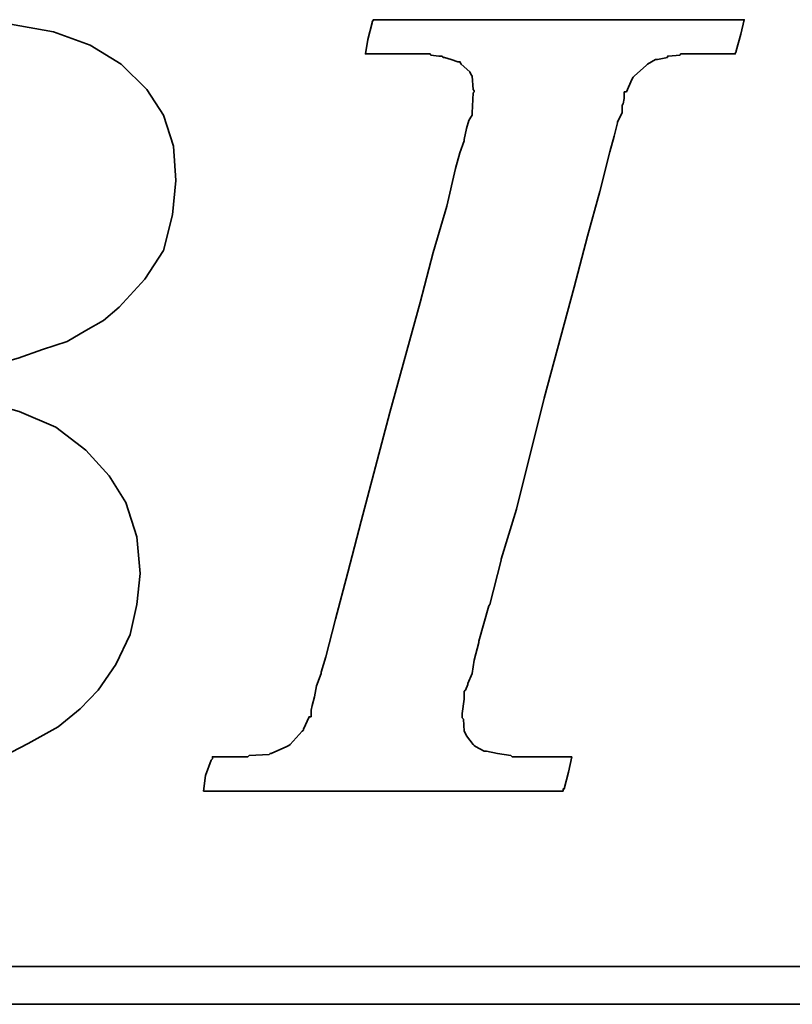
# Model space of a CAD drawing. Extents: x 37 to 231, y 57 to 181.
# Tile 35 of 51: x 198.19 to 199.99, y 116.69 to 118.99. Entities that reach past the tile are written whole.
import ezdxf

# ---------------------------------------------------------------- set-up
doc = ezdxf.new("R2010")
doc.units = 0
doc.header["$LTSCALE"] = 3
doc.header["$MEASUREMENT"] = 0
doc.layers.add('DIM', color=4, linetype='Continuous')
doc.layers.add('layer 1', color=7, linetype='Continuous')

# ---------------------------------------------------------------- blocks, each defined once
blk = doc.blocks.new('TBI MOTION logo(完整正式版)')
at = {"layer": 'layer 1', "color": 22, "lineweight": 35}
for points, knots in [([(-64.65375, -6.86375), (-64.65375, -6.86375), (-64.84375, -7.29625), (-64.84375, -7.29625), (-64.84375, -7.29625), (-64.84375, -7.29625), (-64.86875, -7.34375), (-64.86875, -7.34375), (-64.86875, -7.34375), (-64.86875, -7.34375), (-64.86875, -7.36875), (-64.86875, -7.36875), (-64.86875, -7.36875), (-64.86875, -7.36875), (-65.15375, -7.65375), (-65.15375, -7.65375), (-65.15375, -7.65375), (-65.15375, -7.65375), (-65.17875, -7.65375), (-65.17875, -7.65375), (-65.17875, -7.65375), (-65.17875, -7.65375), (-65.20375, -7.67875), (-65.20375, -7.67875), (-65.20375, -7.67875), (-65.20375, -7.67875), (-65.58875, -7.87125), (-65.58875, -7.87125), (-65.58875, -7.87125), (-65.58875, -7.87125), (-65.63375, -7.87125), (-65.63375, -7.87125), (-65.63375, -7.87125), (-65.63375, -7.87125), (-65.65875, -7.89375), (-65.65875, -7.89375), (-65.65875, -7.89375), (-65.65875, -7.89375), (-66.09375, -7.94375), (-66.09375, -7.94375), (-66.09375, -7.94375), (-66.09375, -7.94375), (-66.11375, -7.94375), (-66.11375, -7.94375), (-66.11375, -7.94375), (-66.11375, -7.94375), (-66.16375, -7.94375), (-66.16375, -7.94375), (-66.16375, -7.94375), (-66.16375, -7.94375), (-66.30875, -7.94375), (-66.30875, -7.94375), (-66.30875, -7.94375), (-66.30875, -7.94375), (-66.69375, -7.94375), (-66.69375, -7.94375), (-66.69375, -7.94375), (-66.69375, -7.94375), (-67.07375, -7.94375), (-67.07375, -7.94375), (-67.07375, -7.94375), (-67.07375, -7.94375), (-67.12375, -7.94375), (-67.12375, -7.94375), (-67.12375, -7.94375), (-67.12375, -7.94375), (-67.12375, -7.96625), (-67.12375, -7.96625), (-67.12375, -7.96625), (-67.12375, -7.96625), (-67.14875, -7.99125), (-67.14875, -7.99125), (-67.14875, -7.99125), (-67.14875, -7.99125), (-67.24375, -8.34875), (-67.24375, -8.34875), (-67.24375, -8.34875), (-67.24375, -8.34875), (-67.31375, -8.68625), (-67.31375, -8.68625), (-67.31375, -8.68625), (-67.31375, -8.68625), (-67.26875, -8.68625), (-67.26875, -8.68625), (-67.26875, -8.68625), (-67.26875, -8.68625), (-67.07375, -8.68625), (-67.07375, -8.68625), (-67.07375, -8.68625), (-67.07375, -8.68625), (-66.54875, -8.68625), (-66.54875, -8.68625), (-66.54875, -8.68625), (-66.54875, -8.68625), (-65.82625, -8.68625), (-65.82625, -8.68625), (-65.82625, -8.68625), (-65.82625, -8.68625), (-65.01375, -8.68625), (-65.01375, -8.68625), (-65.01375, -8.68625), (-65.01375, -8.68625), (-64.05375, -8.68625), (-64.05375, -8.68625), (-64.05375, -8.68625), (-64.05375, -8.68625), (-62.08375, -8.68625), (-62.08375, -8.68625), (-62.08375, -8.68625), (-62.08375, -8.68625), (-60.06875, -8.68625), (-60.06875, -8.68625), (-60.06875, -8.68625), (-60.06875, -8.68625), (-59.10875, -8.68625), (-59.10875, -8.68625), (-59.10875, -8.68625), (-59.10875, -8.68625), (-58.29375, -8.68625), (-58.29375, -8.68625), (-58.29375, -8.68625), (-58.29375, -8.68625), (-57.57375, -8.68625), (-57.57375, -8.68625), (-57.57375, -8.68625), (-57.57375, -8.68625), (-57.04875, -8.68625), (-57.04875, -8.68625), (-57.04875, -8.68625), (-57.04875, -8.68625), (-56.85375, -8.68625), (-56.85375, -8.68625), (-56.85375, -8.68625), (-56.85375, -8.68625), (-56.70875, -8.68625), (-56.70875, -8.68625), (-56.70875, -8.68625), (-56.70875, -8.68625), (-56.61375, -8.68625), (-56.61375, -8.68625), (-56.61375, -8.68625), (-56.61375, -8.68625), (-56.56875, -8.68625), (-56.56875, -8.68625), (-56.56875, -8.68625), (-56.56875, -8.68625), (-55.65375, -8.63875), (-55.65375, -8.63875), (-55.65375, -8.63875), (-55.65375, -8.63875), (-54.76875, -8.51875), (-54.76875, -8.51875), (-54.76875, -8.51875), (-54.76875, -8.51875), (-53.90375, -8.30375), (-53.90375, -8.30375), (-53.90375, -8.30375), (-53.90375, -8.30375), (-53.08875, -8.03875), (-53.08875, -8.03875), (-53.08875, -8.03875), (-53.08875, -8.03875), (-52.34375, -7.65375), (-52.34375, -7.65375), (-52.34375, -7.65375), (-52.34375, -7.65375), (-51.69875, -7.29625), (-51.69875, -7.29625), (-51.69875, -7.29625), (-51.69875, -7.29625), (-51.21875, -6.91125), (-51.21875, -6.91125), (-51.21875, -6.91125), (-51.21875, -6.91125), (-50.83375, -6.50375), (-50.83375, -6.50375), (-50.83375, -6.50375), (-50.83375, -6.50375), (-50.44875, -5.94875), (-50.44875, -5.94875), (-50.44875, -5.94875), (-50.44875, -5.94875), (-50.13875, -5.30375), (-50.13875, -5.30375), (-50.13875, -5.30375), (-50.13875, -5.30375), (-49.99375, -4.65375), (-49.99375, -4.65375), (-49.99375, -4.65375), (-49.99375, -4.65375), (-49.92375, -3.98375), (-49.92375, -3.98375), (-49.92375, -3.98375), (-49.92375, -3.98375), (-49.99375, -3.19374), (-49.99375, -3.19374), (-49.99375, -3.19374), (-49.99375, -3.19374), (-50.23374, -2.44874), (-50.23374, -2.44874), (-50.23374, -2.44874), (-50.23374, -2.44874), (-50.59375, -1.87374), (-50.59375, -1.87374), (-50.59375, -1.87374), (-50.59375, -1.87374), (-51.09875, -1.31874), (-51.09875, -1.31874), (-51.09875, -1.31874), (-51.09875, -1.31874), (-51.74375, -0.81875), (-51.74375, -0.81875), (-51.74375, -0.81875), (-51.74375, -0.81875), (-52.53875, -0.48125), (-52.53875, -0.48125), (-52.53875, -0.48125), (-52.53875, -0.48125), (-53.47375, -0.21875), (-53.47375, -0.21875), (-53.47375, -0.21875), (-53.47375, -0.21875), (-54.52875, -0.04874), (-54.52875, -0.04874), (-54.52875, -0.04874), (-54.52875, -0.04874), (-55.65375, 0.12125), (-55.65375, 0.12125), (-55.65375, 0.12125), (-55.65375, 0.12125), (-54.50375, 0.28624), (-54.50375, 0.28624), (-54.50375, 0.28624), (-54.50375, 0.28624), (-53.83375, 0.38124), (-53.83375, 0.38124), (-53.83375, 0.38124), (-53.83375, 0.38124), (-53.18375, 0.50125), (-53.18375, 0.50125), (-53.18375, 0.50125), (-53.18375, 0.50125), (-52.55875, 0.66874), (-52.55875, 0.66874), (-52.55875, 0.66874), (-52.55875, 0.66874), (-52.03375, 0.86124), (-52.03375, 0.86124), (-52.03375, 0.86124), (-52.03375, 0.86124), (-51.50374, 1.03124), (-51.50374, 1.03124), (-51.50374, 1.03124), (-51.50374, 1.03124), (-51.09875, 1.27125), (-51.09875, 1.27125), (-51.09875, 1.27125), (-51.09875, 1.27125), (-50.71375, 1.48624), (-50.71375, 1.48624), (-50.71375, 1.48624), (-50.71375, 1.48624), (-50.37625, 1.77625), (-50.37625, 1.77625), (-50.37625, 1.77625), (-50.37625, 1.77625), (-49.82375, 2.37625), (-49.82375, 2.37625), (-49.82375, 2.37625), (-49.82375, 2.37625), (-49.41875, 2.99625), (-49.41875, 2.99625), (-49.41875, 2.99625), (-49.41875, 2.99625), (-49.22375, 3.76625), (-49.22375, 3.76625), (-49.22375, 3.76625), (-49.22375, 3.76625), (-49.15375, 4.50874), (-49.15375, 4.50874), (-49.15375, 4.50874), (-49.15375, 4.50874), (-49.20375, 5.25125), (-49.20375, 5.25125), (-49.20375, 5.25125), (-49.20375, 5.25125), (-49.41875, 5.92625), (-49.41875, 5.92625), (-49.41875, 5.92625), (-49.41875, 5.92625), (-49.77875, 6.47625), (-49.77875, 6.47625), (-49.77875, 6.47625), (-49.77875, 6.47625), (-50.33125, 7.02624), (-50.33125, 7.02624), (-50.33125, 7.02624), (-50.33125, 7.02624), (-51.00125, 7.43625), (-51.00125, 7.43625), (-51.00125, 7.43625), (-51.00125, 7.43625), (-51.79375, 7.72625), (-51.79375, 7.72625), (-51.79375, 7.72625), (-51.79375, 7.72625), (-52.72875, 7.89124), (-52.72875, 7.89124), (-52.72875, 7.89124), (-52.72875, 7.89124), (-53.83375, 7.98625), (-53.83375, 7.98625), (-53.83375, 7.98625), (-53.83375, 7.98625), (-53.92875, 7.98625), (-53.92875, 7.98625), (-53.92875, 7.98625), (-53.92875, 7.98625), (-54.26375, 7.98625), (-54.26375, 7.98625), (-54.26375, 7.98625), (-54.26375, 7.98625), (-54.74375, 7.98625), (-54.74375, 7.98625), (-54.74375, 7.98625), (-54.74375, 7.98625), (-55.36875, 7.98625), (-55.36875, 7.98625), (-55.36875, 7.98625), (-55.36875, 7.98625), (-56.13375, 7.98625), (-56.13375, 7.98625), (-56.13375, 7.98625), (-56.13375, 7.98625), (-56.94875, 7.98625), (-56.94875, 7.98625), (-56.94875, 7.98625), (-56.94875, 7.98625), (-58.77625, 7.98625), (-58.77625, 7.98625), (-58.77625, 7.98625), (-58.77625, 7.98625), (-60.59875, 7.98625), (-60.59875, 7.98625), (-60.59875, 7.98625), (-60.59875, 7.98625), (-61.41375, 7.98625), (-61.41375, 7.98625), (-61.41375, 7.98625), (-61.41375, 7.98625), (-62.17875, 7.98625), (-62.17875, 7.98625), (-62.17875, 7.98625), (-62.17875, 7.98625), (-62.80375, 7.98625), (-62.80375, 7.98625), (-62.80375, 7.98625), (-62.80375, 7.98625), (-63.30625, 7.98625), (-63.30625, 7.98625), (-63.30625, 7.98625), (-63.30625, 7.98625), (-63.57375, 7.98625), (-63.57375, 7.98625), (-63.57375, 7.98625), (-63.57375, 7.98625), (-63.57375, 7.96375), (-63.57375, 7.96375), (-63.57375, 7.96375), (-63.57375, 7.96375), (-63.59875, 7.94125), (-63.59875, 7.94125), (-63.59875, 7.94125), (-63.59875, 7.94125), (-63.69375, 7.55625), (-63.69375, 7.55625), (-63.69375, 7.55625), (-63.69375, 7.55625), (-63.76375, 7.24624), (-63.76375, 7.24624), (-63.76375, 7.24624), (-63.76375, 7.24624), (-63.23875, 7.24624), (-63.23875, 7.24624), (-63.23875, 7.24624), (-63.23875, 7.24624), (-62.75875, 7.24624), (-62.75875, 7.24624), (-62.75875, 7.24624), (-62.75875, 7.24624), (-62.61125, 7.24624), (-62.61125, 7.24624), (-62.61125, 7.24624), (-62.61125, 7.24624), (-62.56625, 7.24624), (-62.56625, 7.24624), (-62.56625, 7.24624), (-62.56625, 7.24624), (-62.22875, 7.24624), (-62.22875, 7.24624), (-62.22875, 7.24624), (-62.22875, 7.24624), (-62.20375, 7.24624), (-62.20375, 7.24624), (-62.20375, 7.24624), (-62.20375, 7.24624), (-62.17875, 7.21875), (-62.17875, 7.21875), (-62.17875, 7.21875), (-62.17875, 7.21875), (-61.96375, 7.17125), (-61.96375, 7.17125), (-61.96375, 7.17125), (-61.96375, 7.17125), (-61.72375, 7.12624), (-61.72375, 7.12624), (-61.72375, 7.12624), (-61.72375, 7.12624), (-61.70375, 7.12624), (-61.70375, 7.12624), (-61.70375, 7.12624), (-61.70375, 7.12624), (-61.55875, 7.07624), (-61.55875, 7.07624), (-61.55875, 7.07624), (-61.55875, 7.07624), (-61.50875, 7.07624), (-61.50875, 7.07624), (-61.50875, 7.07624), (-61.50875, 7.07624), (-61.48375, 7.02624), (-61.48375, 7.02624), (-61.48375, 7.02624), (-61.48375, 7.02624), (-61.31875, 6.83375), (-61.31875, 6.83375), (-61.31875, 6.83375), (-61.31875, 6.83375), (-61.29375, 6.81125), (-61.29375, 6.81125), (-61.29375, 6.81125), (-61.29375, 6.81125), (-61.29375, 6.78625), (-61.29375, 6.78625), (-61.29375, 6.78625), (-61.29375, 6.78625), (-61.19875, 6.50124), (-61.19875, 6.50124), (-61.19875, 6.50124), (-61.19875, 6.50124), (-61.17375, 6.45124), (-61.17375, 6.45124), (-61.17375, 6.45124), (-61.17375, 6.45124), (-61.19875, 6.40625), (-61.19875, 6.40625), (-61.19875, 6.40625), (-61.19875, 6.40625), (-61.26875, 5.99624), (-61.26875, 5.99624), (-61.26875, 5.99624), (-61.26875, 5.99624), (-61.26875, 5.85125), (-61.26875, 5.85125), (-61.26875, 5.85125), (-61.26875, 5.85125), (-61.26875, 5.82625), (-61.26875, 5.82625), (-61.26875, 5.82625), (-61.26875, 5.82625), (-61.29375, 5.80625), (-61.29375, 5.80625), (-61.29375, 5.80625), (-61.29375, 5.80625), (-61.34125, 5.66125), (-61.34125, 5.66125), (-61.34125, 5.66125), (-61.34125, 5.66125), (-61.41375, 5.44625), (-61.41375, 5.44625), (-61.41375, 5.44625), (-61.41375, 5.44625), (-61.48375, 5.15625), (-61.48375, 5.15625), (-61.48375, 5.15625), (-61.48375, 5.15625), (-61.58375, 4.82124), (-61.58375, 4.82124), (-61.58375, 4.82124), (-61.58375, 4.82124), (-61.79875, 4.00375), (-61.79875, 4.00375), (-61.79875, 4.00375), (-61.79875, 4.00375), (-62.05875, 2.99625), (-62.05875, 2.99625), (-62.05875, 2.99625), (-62.05875, 2.99625), (-62.34875, 1.91625), (-62.34875, 1.91625), (-62.34875, 1.91625), (-62.34875, 1.91625), (-62.97375, -0.41124), (-62.97375, -0.41124), (-62.97375, -0.41124), (-62.97375, -0.41124), (-63.59875, -2.75875), (-63.59875, -2.75875), (-63.59875, -2.75875), (-63.59875, -2.75875), (-63.88375, -3.86374), (-63.88375, -3.86374), (-63.88375, -3.86374), (-63.88375, -3.86374), (-64.14875, -4.82374), (-64.14875, -4.82374), (-64.14875, -4.82374), (-64.14875, -4.82374), (-64.36375, -5.64125), (-64.36375, -5.64125), (-64.36375, -5.64125), (-64.36375, -5.64125), (-64.43625, -5.97625), (-64.43625, -5.97625), (-64.43625, -5.97625), (-64.43625, -5.97625), (-64.50875, -6.28625), (-64.50875, -6.28625), (-64.50875, -6.28625), (-64.50875, -6.28625), (-64.50875, -6.30875), (-64.50875, -6.30875), (-64.50875, -6.30875), (-64.50875, -6.30875), (-64.57875, -6.50375), (-64.57875, -6.50375), (-64.57875, -6.50375), (-64.57875, -6.50375), (-64.62875, -6.69625), (-64.62875, -6.69625), (-64.62875, -6.69625), (-64.62875, -6.69625), (-64.62875, -6.76875), (-64.62875, -6.76875), (-64.62875, -6.76875), (-64.62875, -6.76875), (-64.62875, -6.81375), (-64.62875, -6.81375), (-64.62875, -6.81375), (-64.62875, -6.81375), (-64.62875, -6.83875), (-64.62875, -6.83875), (-64.62875, -6.83875), (-64.62875, -6.83875), (-64.65375, -6.86375), (-64.65375, -6.86375)], [0, 0, 0, 0, 0.00719424, 0.00719424, 0.00719424, 0.00719424, 0.01438849, 0.01438849, 0.01438849, 0.01438849, 0.02158273, 0.02158273, 0.02158273, 0.02158273, 0.02877698, 0.02877698, 0.02877698, 0.02877698, 0.03597122, 0.03597122, 0.03597122, 0.03597122, 0.04316547, 0.04316547, 0.04316547, 0.04316547, 0.05035971, 0.05035971, 0.05035971, 0.05035971, 0.05755396, 0.05755396, 0.05755396, 0.05755396, 0.0647482, 0.0647482, 0.0647482, 0.0647482, 0.07194245, 0.07194245, 0.07194245, 0.07194245, 0.07913669, 0.07913669, 0.07913669, 0.07913669, 0.08633094, 0.08633094, 0.08633094, 0.08633094, 0.09352518, 0.09352518, 0.09352518, 0.09352518, 0.10071942, 0.10071942, 0.10071942, 0.10071942, 0.10791367, 0.10791367, 0.10791367, 0.10791367, 0.11510791, 0.11510791, 0.11510791, 0.11510791, 0.12230216, 0.12230216, 0.12230216, 0.12230216, 0.1294964, 0.1294964, 0.1294964, 0.1294964, 0.13669065, 0.13669065, 0.13669065, 0.13669065, 0.14388489, 0.14388489, 0.14388489, 0.14388489, 0.15107914, 0.15107914, 0.15107914, 0.15107914, 0.15827338, 0.15827338, 0.15827338, 0.15827338, 0.16546763, 0.16546763, 0.16546763, 0.16546763, 0.17266187, 0.17266187, 0.17266187, 0.17266187, 0.17985612, 0.17985612, 0.17985612, 0.17985612, 0.18705036, 0.18705036, 0.18705036, 0.18705036, 0.1942446, 0.1942446, 0.1942446, 0.1942446, 0.20143885, 0.20143885, 0.20143885, 0.20143885, 0.20863309, 0.20863309, 0.20863309, 0.20863309, 0.21582734, 0.21582734, 0.21582734, 0.21582734, 0.22302158, 0.22302158, 0.22302158, 0.22302158, 0.23021583, 0.23021583, 0.23021583, 0.23021583, 0.23741007, 0.23741007, 0.23741007, 0.23741007, 0.24460432, 0.24460432, 0.24460432, 0.24460432, 0.25179856, 0.25179856, 0.25179856, 0.25179856, 0.25899281, 0.25899281, 0.25899281, 0.25899281, 0.26618705, 0.26618705, 0.26618705, 0.26618705, 0.27338129, 0.27338129, 0.27338129, 0.27338129, 0.28057554, 0.28057554, 0.28057554, 0.28057554, 0.28776978, 0.28776978, 0.28776978, 0.28776978, 0.29496403, 0.29496403, 0.29496403, 0.29496403, 0.30215827, 0.30215827, 0.30215827, 0.30215827, 0.30935252, 0.30935252, 0.30935252, 0.30935252, 0.31654676, 0.31654676, 0.31654676, 0.31654676, 0.32374101, 0.32374101, 0.32374101, 0.32374101, 0.33093525, 0.33093525, 0.33093525, 0.33093525, 0.3381295, 0.3381295, 0.3381295, 0.3381295, 0.34532374, 0.34532374, 0.34532374, 0.34532374, 0.35251799, 0.35251799, 0.35251799, 0.35251799, 0.35971223, 0.35971223, 0.35971223, 0.35971223, 0.36690647, 0.36690647, 0.36690647, 0.36690647, 0.37410072, 0.37410072, 0.37410072, 0.37410072, 0.38129496, 0.38129496, 0.38129496, 0.38129496, 0.38848921, 0.38848921, 0.38848921, 0.38848921, 0.39568345, 0.39568345, 0.39568345, 0.39568345, 0.4028777, 0.4028777, 0.4028777, 0.4028777, 0.41007194, 0.41007194, 0.41007194, 0.41007194, 0.41726619, 0.41726619, 0.41726619, 0.41726619, 0.42446043, 0.42446043, 0.42446043, 0.42446043, 0.43165468, 0.43165468, 0.43165468, 0.43165468, 0.43884892, 0.43884892, 0.43884892, 0.43884892, 0.44604317, 0.44604317, 0.44604317, 0.44604317, 0.45323741, 0.45323741, 0.45323741, 0.45323741, 0.46043165, 0.46043165, 0.46043165, 0.46043165, 0.4676259, 0.4676259, 0.4676259, 0.4676259, 0.47482014, 0.47482014, 0.47482014, 0.47482014, 0.48201439, 0.48201439, 0.48201439, 0.48201439, 0.48920863, 0.48920863, 0.48920863, 0.48920863, 0.49640288, 0.49640288, 0.49640288, 0.49640288, 0.50359712, 0.50359712, 0.50359712, 0.50359712, 0.51079137, 0.51079137, 0.51079137, 0.51079137, 0.51798561, 0.51798561, 0.51798561, 0.51798561, 0.52517986, 0.52517986, 0.52517986, 0.52517986, 0.5323741, 0.5323741, 0.5323741, 0.5323741, 0.53956835, 0.53956835, 0.53956835, 0.53956835, 0.54676259, 0.54676259, 0.54676259, 0.54676259, 0.55395683, 0.55395683, 0.55395683, 0.55395683, 0.56115108, 0.56115108, 0.56115108, 0.56115108, 0.56834532, 0.56834532, 0.56834532, 0.56834532, 0.57553957, 0.57553957, 0.57553957, 0.57553957, 0.58273381, 0.58273381, 0.58273381, 0.58273381, 0.58992806, 0.58992806, 0.58992806, 0.58992806, 0.5971223, 0.5971223, 0.5971223, 0.5971223, 0.60431655, 0.60431655, 0.60431655, 0.60431655, 0.61151079, 0.61151079, 0.61151079, 0.61151079, 0.61870504, 0.61870504, 0.61870504, 0.61870504, 0.62589928, 0.62589928, 0.62589928, 0.62589928, 0.63309353, 0.63309353, 0.63309353, 0.63309353, 0.64028777, 0.64028777, 0.64028777, 0.64028777, 0.64748201, 0.64748201, 0.64748201, 0.64748201, 0.65467626, 0.65467626, 0.65467626, 0.65467626, 0.6618705, 0.6618705, 0.6618705, 0.6618705, 0.66906475, 0.66906475, 0.66906475, 0.66906475, 0.67625899, 0.67625899, 0.67625899, 0.67625899, 0.68345324, 0.68345324, 0.68345324, 0.68345324, 0.69064748, 0.69064748, 0.69064748, 0.69064748, 0.69784173, 0.69784173, 0.69784173, 0.69784173, 0.70503597, 0.70503597, 0.70503597, 0.70503597, 0.71223022, 0.71223022, 0.71223022, 0.71223022, 0.71942446, 0.71942446, 0.71942446, 0.71942446, 0.72661871, 0.72661871, 0.72661871, 0.72661871, 0.73381295, 0.73381295, 0.73381295, 0.73381295, 0.74100719, 0.74100719, 0.74100719, 0.74100719, 0.74820144, 0.74820144, 0.74820144, 0.74820144, 0.75539568, 0.75539568, 0.75539568, 0.75539568, 0.76258993, 0.76258993, 0.76258993, 0.76258993, 0.76978417, 0.76978417, 0.76978417, 0.76978417, 0.77697842, 0.77697842, 0.77697842, 0.77697842, 0.78417266, 0.78417266, 0.78417266, 0.78417266, 0.79136691, 0.79136691, 0.79136691, 0.79136691, 0.79856115, 0.79856115, 0.79856115, 0.79856115, 0.8057554, 0.8057554, 0.8057554, 0.8057554, 0.81294964, 0.81294964, 0.81294964, 0.81294964, 0.82014388, 0.82014388, 0.82014388, 0.82014388, 0.82733813, 0.82733813, 0.82733813, 0.82733813, 0.83453237, 0.83453237, 0.83453237, 0.83453237, 0.84172662, 0.84172662, 0.84172662, 0.84172662, 0.84892086, 0.84892086, 0.84892086, 0.84892086, 0.85611511, 0.85611511, 0.85611511, 0.85611511, 0.86330935, 0.86330935, 0.86330935, 0.86330935, 0.8705036, 0.8705036, 0.8705036, 0.8705036, 0.87769784, 0.87769784, 0.87769784, 0.87769784, 0.88489209, 0.88489209, 0.88489209, 0.88489209, 0.89208633, 0.89208633, 0.89208633, 0.89208633, 0.89928058, 0.89928058, 0.89928058, 0.89928058, 0.90647482, 0.90647482, 0.90647482, 0.90647482, 0.91366906, 0.91366906, 0.91366906, 0.91366906, 0.92086331, 0.92086331, 0.92086331, 0.92086331, 0.92805755, 0.92805755, 0.92805755, 0.92805755, 0.9352518, 0.9352518, 0.9352518, 0.9352518, 0.94244604, 0.94244604, 0.94244604, 0.94244604, 0.94964029, 0.94964029, 0.94964029, 0.94964029, 0.95683453, 0.95683453, 0.95683453, 0.95683453, 0.96402878, 0.96402878, 0.96402878, 0.96402878, 0.97122302, 0.97122302, 0.97122302, 0.97122302, 0.97841727, 0.97841727, 0.97841727, 0.97841727, 0.98561151, 0.98561151, 0.98561151, 0.98561151, 0.99280576, 0.99280576, 0.99280576, 0.99280576, 1, 1, 1, 1]), ([(-40.59125, -7.94375), (-40.59125, -7.94375), (-40.97375, -7.94375), (-40.97375, -7.94375), (-40.97375, -7.94375), (-40.97375, -7.94375), (-41.38125, -7.94375), (-41.38125, -7.94375), (-41.38125, -7.94375), (-41.38125, -7.94375), (-41.54875, -7.94375), (-41.54875, -7.94375), (-41.54875, -7.94375), (-41.54875, -7.94375), (-41.59875, -7.94375), (-41.59875, -7.94375), (-41.59875, -7.94375), (-41.59875, -7.94375), (-41.88375, -7.94375), (-41.88375, -7.94375), (-41.88375, -7.94375), (-41.88375, -7.94375), (-41.90875, -7.91875), (-41.90875, -7.91875), (-41.90875, -7.91875), (-41.90875, -7.91875), (-42.19875, -7.87125), (-42.19875, -7.87125), (-42.19875, -7.87125), (-42.19875, -7.87125), (-42.43875, -7.82375), (-42.43875, -7.82375), (-42.43875, -7.82375), (-42.43875, -7.82375), (-42.45875, -7.82375), (-42.45875, -7.82375), (-42.45875, -7.82375), (-42.45875, -7.82375), (-42.48625, -7.82375), (-42.48625, -7.82375), (-42.48625, -7.82375), (-42.48625, -7.82375), (-42.67625, -7.72375), (-42.67625, -7.72375), (-42.67625, -7.72375), (-42.67625, -7.72375), (-42.70125, -7.70375), (-42.70125, -7.70375), (-42.70125, -7.70375), (-42.70125, -7.70375), (-42.72375, -7.67875), (-42.72375, -7.67875), (-42.72375, -7.67875), (-42.72375, -7.67875), (-42.86875, -7.48875), (-42.86875, -7.48875), (-42.86875, -7.48875), (-42.86875, -7.48875), (-42.89375, -7.43875), (-42.89375, -7.43875), (-42.89375, -7.43875), (-42.89375, -7.43875), (-42.91875, -7.38875), (-42.91875, -7.38875), (-42.91875, -7.38875), (-42.91875, -7.38875), (-42.93875, -7.12875), (-42.93875, -7.12875), (-42.93875, -7.12875), (-42.93875, -7.12875), (-42.96375, -7.10375), (-42.96375, -7.10375), (-42.96375, -7.10375), (-42.96375, -7.10375), (-42.96375, -7.05375), (-42.96375, -7.05375), (-42.96375, -7.05375), (-42.96375, -7.05375), (-42.96375, -7.00875), (-42.96375, -7.00875), (-42.96375, -7.00875), (-42.96375, -7.00875), (-42.91875, -6.69625), (-42.91875, -6.69625), (-42.91875, -6.69625), (-42.91875, -6.69625), (-42.91875, -6.62375), (-42.91875, -6.62375), (-42.91875, -6.62375), (-42.91875, -6.62375), (-42.91875, -6.59625), (-42.91875, -6.59625), (-42.91875, -6.59625), (-42.91875, -6.59625), (-42.91875, -6.57375), (-42.91875, -6.57375), (-42.91875, -6.57375), (-42.91875, -6.57375), (-42.91875, -6.52875), (-42.91875, -6.52875), (-42.91875, -6.52875), (-42.91875, -6.52875), (-42.89375, -6.50375), (-42.89375, -6.50375), (-42.89375, -6.50375), (-42.89375, -6.50375), (-42.84375, -6.38375), (-42.84375, -6.38375), (-42.84375, -6.38375), (-42.84375, -6.38375), (-42.84375, -6.35875), (-42.84375, -6.35875), (-42.84375, -6.35875), (-42.84375, -6.35875), (-42.74625, -6.14375), (-42.74625, -6.14375), (-42.74625, -6.14375), (-42.74625, -6.14375), (-42.70125, -5.85375), (-42.70125, -5.85375), (-42.70125, -5.85375), (-42.70125, -5.85375), (-42.60375, -5.47125), (-42.60375, -5.47125), (-42.60375, -5.47125), (-42.60375, -5.47125), (-42.60375, -5.44875), (-42.60375, -5.44875), (-42.60375, -5.44875), (-42.60375, -5.44875), (-42.38875, -4.67875), (-42.38875, -4.67875), (-42.38875, -4.67875), (-42.38875, -4.67875), (-42.36375, -4.65375), (-42.36375, -4.65375), (-42.36375, -4.65375), (-42.36375, -4.65375), (-42.12375, -3.69625), (-42.12375, -3.69625), (-42.12375, -3.69625), (-42.12375, -3.69625), (-42.12375, -3.67374), (-42.12375, -3.67374), (-42.12375, -3.67374), (-42.12375, -3.67374), (-41.78875, -2.59374), (-41.78875, -2.59374), (-41.78875, -2.59374), (-41.78875, -2.59374), (-41.18875, -0.19375), (-41.18875, -0.19375), (-41.18875, -0.19375), (-41.18875, -0.19375), (-40.54375, 2.20624), (-40.54375, 2.20624), (-40.54375, 2.20624), (-40.54375, 2.20624), (-40.25375, 3.30875), (-40.25375, 3.30875), (-40.25375, 3.30875), (-40.25375, 3.30875), (-39.98875, 4.27125), (-39.98875, 4.27125), (-39.98875, 4.27125), (-39.98875, 4.27125), (-39.77375, 5.13125), (-39.77375, 5.13125), (-39.77375, 5.13125), (-39.77375, 5.13125), (-39.67875, 5.47125), (-39.67875, 5.47125), (-39.67875, 5.47125), (-39.67875, 5.47125), (-39.60375, 5.75625), (-39.60375, 5.75625), (-39.60375, 5.75625), (-39.60375, 5.75625), (-39.60375, 5.78125), (-39.60375, 5.78125), (-39.60375, 5.78125), (-39.60375, 5.78125), (-39.50875, 5.97125), (-39.50875, 5.97125), (-39.50875, 5.97125), (-39.50875, 5.97125), (-39.50875, 6.13875), (-39.50875, 6.13875), (-39.50875, 6.13875), (-39.50875, 6.13875), (-39.48625, 6.16625), (-39.48625, 6.16625), (-39.48625, 6.16625), (-39.48625, 6.16625), (-39.46125, 6.28625), (-39.46125, 6.28625), (-39.46125, 6.28625), (-39.46125, 6.28625), (-39.46125, 6.42625), (-39.46125, 6.42625), (-39.46125, 6.42625), (-39.46125, 6.42625), (-39.41375, 6.42625), (-39.41375, 6.42625), (-39.41375, 6.42625), (-39.41375, 6.42625), (-39.29375, 6.69125), (-39.29375, 6.69125), (-39.29375, 6.69125), (-39.29375, 6.69125), (-39.26875, 6.74125), (-39.26875, 6.74125), (-39.26875, 6.74125), (-39.26875, 6.74125), (-39.24375, 6.76625), (-39.24375, 6.76625), (-39.24375, 6.76625), (-39.24375, 6.76625), (-38.98375, 7.00624), (-38.98375, 7.00624), (-38.98375, 7.00624), (-38.98375, 7.00624), (-38.95625, 7.02624), (-38.95625, 7.02624), (-38.95625, 7.02624), (-38.95625, 7.02624), (-38.78875, 7.12624), (-38.78875, 7.12624), (-38.78875, 7.12624), (-38.78875, 7.12624), (-38.76375, 7.12624), (-38.76375, 7.12624), (-38.76375, 7.12624), (-38.76375, 7.12624), (-38.74375, 7.12624), (-38.74375, 7.12624), (-38.74375, 7.12624), (-38.74375, 7.12624), (-38.52875, 7.17125), (-38.52875, 7.17125), (-38.52875, 7.17125), (-38.52875, 7.17125), (-38.52875, 7.19624), (-38.52875, 7.19624), (-38.52875, 7.19624), (-38.52875, 7.19624), (-38.50375, 7.19624), (-38.50375, 7.19624), (-38.50375, 7.19624), (-38.50375, 7.19624), (-38.26125, 7.21875), (-38.26125, 7.21875), (-38.26125, 7.21875), (-38.26125, 7.21875), (-38.23875, 7.24624), (-38.23875, 7.24624), (-38.23875, 7.24624), (-38.23875, 7.24624), (-38.21625, 7.24624), (-38.21625, 7.24624), (-38.21625, 7.24624), (-38.21625, 7.24624), (-38.18875, 7.24624), (-38.18875, 7.24624), (-38.18875, 7.24624), (-38.18875, 7.24624), (-37.90375, 7.24624), (-37.90375, 7.24624), (-37.90375, 7.24624), (-37.90375, 7.24624), (-37.85375, 7.24624), (-37.85375, 7.24624), (-37.85375, 7.24624), (-37.85375, 7.24624), (-37.75875, 7.24624), (-37.75875, 7.24624), (-37.75875, 7.24624), (-37.75875, 7.24624), (-37.42375, 7.24624), (-37.42375, 7.24624), (-37.42375, 7.24624), (-37.42375, 7.24624), (-37.08875, 7.24624), (-37.08875, 7.24624), (-37.08875, 7.24624), (-37.08875, 7.24624), (-37.06375, 7.24624), (-37.06375, 7.24624), (-37.06375, 7.24624), (-37.06375, 7.24624), (-37.06375, 7.26624), (-37.06375, 7.26624), (-37.06375, 7.26624), (-37.06375, 7.26624), (-37.03875, 7.29125), (-37.03875, 7.29125), (-37.03875, 7.29125), (-37.03875, 7.29125), (-37.03875, 7.31625), (-37.03875, 7.31625), (-37.03875, 7.31625), (-37.03875, 7.31625), (-36.94125, 7.67625), (-36.94125, 7.67625), (-36.94125, 7.67625), (-36.94125, 7.67625), (-36.86875, 7.98625), (-36.86875, 7.98625), (-36.86875, 7.98625), (-36.86875, 7.98625), (-36.98875, 7.98625), (-36.98875, 7.98625), (-36.98875, 7.98625), (-36.98875, 7.98625), (-37.42375, 7.98625), (-37.42375, 7.98625), (-37.42375, 7.98625), (-37.42375, 7.98625), (-37.94875, 7.98625), (-37.94875, 7.98625), (-37.94875, 7.98625), (-37.94875, 7.98625), (-38.57375, 7.98625), (-38.57375, 7.98625), (-38.57375, 7.98625), (-38.57375, 7.98625), (-39.29375, 7.98625), (-39.29375, 7.98625), (-39.29375, 7.98625), (-39.29375, 7.98625), (-40.82875, 7.98625), (-40.82875, 7.98625), (-40.82875, 7.98625), (-40.82875, 7.98625), (-42.36375, 7.98625), (-42.36375, 7.98625), (-42.36375, 7.98625), (-42.36375, 7.98625), (-43.08375, 7.98625), (-43.08375, 7.98625), (-43.08375, 7.98625), (-43.08375, 7.98625), (-43.70875, 7.98625), (-43.70875, 7.98625), (-43.70875, 7.98625), (-43.70875, 7.98625), (-44.23375, 7.98625), (-44.23375, 7.98625), (-44.23375, 7.98625), (-44.23375, 7.98625), (-44.66875, 7.98625), (-44.66875, 7.98625), (-44.66875, 7.98625), (-44.66875, 7.98625), (-44.88375, 7.98625), (-44.88375, 7.98625), (-44.88375, 7.98625), (-44.88375, 7.98625), (-44.90875, 7.94125), (-44.90875, 7.94125), (-44.90875, 7.94125), (-44.90875, 7.94125), (-44.90875, 7.91625), (-44.90875, 7.91625), (-44.90875, 7.91625), (-44.90875, 7.91625), (-45.00375, 7.55625), (-45.00375, 7.55625), (-45.00375, 7.55625), (-45.00375, 7.55625), (-45.05375, 7.24624), (-45.05375, 7.24624), (-45.05375, 7.24624), (-45.05375, 7.24624), (-44.61875, 7.24624), (-44.61875, 7.24624), (-44.61875, 7.24624), (-44.61875, 7.24624), (-44.11375, 7.24624), (-44.11375, 7.24624), (-44.11375, 7.24624), (-44.11375, 7.24624), (-43.99375, 7.24624), (-43.99375, 7.24624), (-43.99375, 7.24624), (-43.99375, 7.24624), (-43.94625, 7.24624), (-43.94625, 7.24624), (-43.94625, 7.24624), (-43.94625, 7.24624), (-43.92374, 7.24624), (-43.92374, 7.24624), (-43.92374, 7.24624), (-43.92374, 7.24624), (-43.65875, 7.24624), (-43.65875, 7.24624), (-43.65875, 7.24624), (-43.65875, 7.24624), (-43.63875, 7.21875), (-43.63875, 7.21875), (-43.63875, 7.21875), (-43.63875, 7.21875), (-43.46875, 7.19624), (-43.46875, 7.19624), (-43.46875, 7.19624), (-43.46875, 7.19624), (-43.39875, 7.19624), (-43.39875, 7.19624), (-43.39875, 7.19624), (-43.39875, 7.19624), (-43.37125, 7.17125), (-43.37125, 7.17125), (-43.37125, 7.17125), (-43.37125, 7.17125), (-43.34875, 7.17125), (-43.34875, 7.17125), (-43.34875, 7.17125), (-43.34875, 7.17125), (-43.20375, 7.12624), (-43.20375, 7.12624), (-43.20375, 7.12624), (-43.20375, 7.12624), (-43.05875, 7.07624), (-43.05875, 7.07624), (-43.05875, 7.07624), (-43.05875, 7.07624), (-43.01375, 7.07624), (-43.01375, 7.07624), (-43.01375, 7.07624), (-43.01375, 7.07624), (-42.98875, 7.02624), (-42.98875, 7.02624), (-42.98875, 7.02624), (-42.98875, 7.02624), (-42.79875, 6.86125), (-42.79875, 6.86125), (-42.79875, 6.86125), (-42.79875, 6.86125), (-42.77375, 6.81125), (-42.77375, 6.81125), (-42.77375, 6.81125), (-42.77375, 6.81125), (-42.74625, 6.76625), (-42.74625, 6.76625), (-42.74625, 6.76625), (-42.74625, 6.76625), (-42.72375, 6.47625), (-42.72375, 6.47625), (-42.72375, 6.47625), (-42.72375, 6.47625), (-42.70125, 6.45124), (-42.70125, 6.45124), (-42.70125, 6.45124), (-42.70125, 6.45124), (-42.70125, 6.42625), (-42.70125, 6.42625), (-42.70125, 6.42625), (-42.70125, 6.42625), (-42.72375, 6.40625), (-42.72375, 6.40625), (-42.72375, 6.40625), (-42.72375, 6.40625), (-42.74625, 5.97125), (-42.74625, 5.97125), (-42.74625, 5.97125), (-42.74625, 5.97125), (-42.74625, 5.94625), (-42.74625, 5.94625), (-42.74625, 5.94625), (-42.74625, 5.94625), (-42.74625, 5.92625), (-42.74625, 5.92625), (-42.74625, 5.92625), (-42.74625, 5.92625), (-42.77375, 5.87625), (-42.77375, 5.87625), (-42.77375, 5.87625), (-42.77375, 5.87625), (-42.81875, 5.80625), (-42.81875, 5.80625), (-42.81875, 5.80625), (-42.81875, 5.80625), (-42.86875, 5.63625), (-42.86875, 5.63625), (-42.86875, 5.63625), (-42.86875, 5.63625), (-42.91875, 5.39625), (-42.91875, 5.39625), (-42.91875, 5.39625), (-42.91875, 5.39625), (-42.91875, 5.37124), (-42.91875, 5.37124), (-42.91875, 5.37124), (-42.91875, 5.37124), (-43.01375, 5.10874), (-43.01375, 5.10874), (-43.01375, 5.10874), (-43.01375, 5.10874), (-43.10875, 4.77124), (-43.10875, 4.77124), (-43.10875, 4.77124), (-43.10875, 4.77124), (-43.29875, 3.95625), (-43.29875, 3.95625), (-43.29875, 3.95625), (-43.29875, 3.95625), (-43.58875, 2.95125), (-43.58875, 2.95125), (-43.58875, 2.95125), (-43.58875, 2.95125), (-43.87375, 1.87125), (-43.87375, 1.87125), (-43.87375, 1.87125), (-43.87375, 1.87125), (-44.52625, -0.50374), (-44.52625, -0.50374), (-44.52625, -0.50374), (-44.52625, -0.50374), (-45.14875, -2.85375), (-45.14875, -2.85375), (-45.14875, -2.85375), (-45.14875, -2.85375), (-45.43375, -3.95875), (-45.43375, -3.95875), (-45.43375, -3.95875), (-45.43375, -3.95875), (-45.69875, -4.96875), (-45.69875, -4.96875), (-45.69875, -4.96875), (-45.69875, -4.96875), (-45.91375, -5.78375), (-45.91375, -5.78375), (-45.91375, -5.78375), (-45.91375, -5.78375), (-46.01375, -6.11875), (-46.01375, -6.11875), (-46.01375, -6.11875), (-46.01375, -6.11875), (-46.01375, -6.14375), (-46.01375, -6.14375), (-46.01375, -6.14375), (-46.01375, -6.14375), (-46.10875, -6.40875), (-46.10875, -6.40875), (-46.10875, -6.40875), (-46.10875, -6.40875), (-46.15375, -6.64875), (-46.15375, -6.64875), (-46.15375, -6.64875), (-46.15375, -6.64875), (-46.20375, -6.83875), (-46.20375, -6.83875), (-46.20375, -6.83875), (-46.20375, -6.83875), (-46.22875, -6.93375), (-46.22875, -6.93375), (-46.22875, -6.93375), (-46.22875, -6.93375), (-46.22875, -7.07875), (-46.22875, -7.07875), (-46.22875, -7.07875), (-46.22875, -7.07875), (-46.27375, -7.07875), (-46.27375, -7.07875), (-46.27375, -7.07875), (-46.27375, -7.07875), (-46.39375, -7.34375), (-46.39375, -7.34375), (-46.39375, -7.34375), (-46.39375, -7.34375), (-46.39375, -7.36875), (-46.39375, -7.36875), (-46.39375, -7.36875), (-46.39375, -7.36875), (-46.42125, -7.38875), (-46.42125, -7.38875), (-46.42125, -7.38875), (-46.42125, -7.38875), (-46.68375, -7.67875), (-46.68375, -7.67875), (-46.68375, -7.67875), (-46.68375, -7.67875), (-46.70875, -7.70375), (-46.70875, -7.70375), (-46.70875, -7.70375), (-46.70875, -7.70375), (-46.75375, -7.72375), (-46.75375, -7.72375), (-46.75375, -7.72375), (-46.75375, -7.72375), (-47.08875, -7.87125), (-47.08875, -7.87125), (-47.08875, -7.87125), (-47.08875, -7.87125), (-47.11625, -7.87125), (-47.11625, -7.87125), (-47.11625, -7.87125), (-47.11625, -7.87125), (-47.13875, -7.89375), (-47.13875, -7.89375), (-47.13875, -7.89375), (-47.13875, -7.89375), (-47.56875, -7.91875), (-47.56875, -7.91875), (-47.56875, -7.91875), (-47.56875, -7.91875), (-47.59625, -7.94375), (-47.59625, -7.94375), (-47.59625, -7.94375), (-47.59625, -7.94375), (-47.64375, -7.94375), (-47.64375, -7.94375), (-47.64375, -7.94375), (-47.64375, -7.94375), (-47.73625, -7.94375), (-47.73625, -7.94375), (-47.73625, -7.94375), (-47.73625, -7.94375), (-48.07375, -7.94375), (-48.07375, -7.94375), (-48.07375, -7.94375), (-48.07375, -7.94375), (-48.36125, -7.94375), (-48.36125, -7.94375), (-48.36125, -7.94375), (-48.36125, -7.94375), (-48.36125, -7.96625), (-48.36125, -7.96625), (-48.36125, -7.96625), (-48.36125, -7.96625), (-48.36125, -7.99125), (-48.36125, -7.99125), (-48.36125, -7.99125), (-48.36125, -7.99125), (-48.38875, -8.01375), (-48.38875, -8.01375), (-48.38875, -8.01375), (-48.38875, -8.01375), (-48.50875, -8.34875), (-48.50875, -8.34875), (-48.50875, -8.34875), (-48.50875, -8.34875), (-48.55375, -8.68625), (-48.55375, -8.68625), (-48.55375, -8.68625), (-48.55375, -8.68625), (-48.45875, -8.68625), (-48.45875, -8.68625), (-48.45875, -8.68625), (-48.45875, -8.68625), (-48.07375, -8.68625), (-48.07375, -8.68625), (-48.07375, -8.68625), (-48.07375, -8.68625), (-47.52375, -8.68625), (-47.52375, -8.68625), (-47.52375, -8.68625), (-47.52375, -8.68625), (-46.92375, -8.68625), (-46.92375, -8.68625), (-46.92375, -8.68625), (-46.92375, -8.68625), (-46.25375, -8.68625), (-46.25375, -8.68625), (-46.25375, -8.68625), (-46.25375, -8.68625), (-46.20375, -8.68625), (-46.20375, -8.68625), (-46.20375, -8.68625), (-46.20375, -8.68625), (-44.71375, -8.68625), (-44.71375, -8.68625), (-44.71375, -8.68625), (-44.71375, -8.68625), (-43.22875, -8.68625), (-43.22875, -8.68625), (-43.22875, -8.68625), (-43.22875, -8.68625), (-42.55875, -8.68625), (-42.55875, -8.68625), (-42.55875, -8.68625), (-42.55875, -8.68625), (-42.50875, -8.68625), (-42.50875, -8.68625), (-42.50875, -8.68625), (-42.50875, -8.68625), (-41.93375, -8.68625), (-41.93375, -8.68625), (-41.93375, -8.68625), (-41.93375, -8.68625), (-41.38125, -8.68625), (-41.38125, -8.68625), (-41.38125, -8.68625), (-41.38125, -8.68625), (-40.97375, -8.68625), (-40.97375, -8.68625), (-40.97375, -8.68625), (-40.97375, -8.68625), (-40.78125, -8.68625), (-40.78125, -8.68625), (-40.78125, -8.68625), (-40.78125, -8.68625), (-40.78125, -8.63875), (-40.78125, -8.63875), (-40.78125, -8.63875), (-40.78125, -8.63875), (-40.75875, -8.63875), (-40.75875, -8.63875), (-40.75875, -8.63875), (-40.75875, -8.63875), (-40.66375, -8.27875), (-40.66375, -8.27875), (-40.66375, -8.27875), (-40.66375, -8.27875), (-40.59125, -7.94375), (-40.59125, -7.94375)], [0, 0, 0, 0, 0.00558659, 0.00558659, 0.00558659, 0.00558659, 0.01117318, 0.01117318, 0.01117318, 0.01117318, 0.01675978, 0.01675978, 0.01675978, 0.01675978, 0.02234637, 0.02234637, 0.02234637, 0.02234637, 0.02793296, 0.02793296, 0.02793296, 0.02793296, 0.03351955, 0.03351955, 0.03351955, 0.03351955, 0.03910615, 0.03910615, 0.03910615, 0.03910615, 0.04469274, 0.04469274, 0.04469274, 0.04469274, 0.05027933, 0.05027933, 0.05027933, 0.05027933, 0.05586592, 0.05586592, 0.05586592, 0.05586592, 0.06145251, 0.06145251, 0.06145251, 0.06145251, 0.06703911, 0.06703911, 0.06703911, 0.06703911, 0.0726257, 0.0726257, 0.0726257, 0.0726257, 0.07821229, 0.07821229, 0.07821229, 0.07821229, 0.08379888, 0.08379888, 0.08379888, 0.08379888, 0.08938547, 0.08938547, 0.08938547, 0.08938547, 0.09497207, 0.09497207, 0.09497207, 0.09497207, 0.10055866, 0.10055866, 0.10055866, 0.10055866, 0.10614525, 0.10614525, 0.10614525, 0.10614525, 0.11173184, 0.11173184, 0.11173184, 0.11173184, 0.11731844, 0.11731844, 0.11731844, 0.11731844, 0.12290503, 0.12290503, 0.12290503, 0.12290503, 0.12849162, 0.12849162, 0.12849162, 0.12849162, 0.13407821, 0.13407821, 0.13407821, 0.13407821, 0.1396648, 0.1396648, 0.1396648, 0.1396648, 0.1452514, 0.1452514, 0.1452514, 0.1452514, 0.15083799, 0.15083799, 0.15083799, 0.15083799, 0.15642458, 0.15642458, 0.15642458, 0.15642458, 0.16201117, 0.16201117, 0.16201117, 0.16201117, 0.16759777, 0.16759777, 0.16759777, 0.16759777, 0.17318436, 0.17318436, 0.17318436, 0.17318436, 0.17877095, 0.17877095, 0.17877095, 0.17877095, 0.18435754, 0.18435754, 0.18435754, 0.18435754, 0.18994413, 0.18994413, 0.18994413, 0.18994413, 0.19553073, 0.19553073, 0.19553073, 0.19553073, 0.20111732, 0.20111732, 0.20111732, 0.20111732, 0.20670391, 0.20670391, 0.20670391, 0.20670391, 0.2122905, 0.2122905, 0.2122905, 0.2122905, 0.21787709, 0.21787709, 0.21787709, 0.21787709, 0.22346369, 0.22346369, 0.22346369, 0.22346369, 0.22905028, 0.22905028, 0.22905028, 0.22905028, 0.23463687, 0.23463687, 0.23463687, 0.23463687, 0.24022346, 0.24022346, 0.24022346, 0.24022346, 0.24581006, 0.24581006, 0.24581006, 0.24581006, 0.25139665, 0.25139665, 0.25139665, 0.25139665, 0.25698324, 0.25698324, 0.25698324, 0.25698324, 0.26256983, 0.26256983, 0.26256983, 0.26256983, 0.26815642, 0.26815642, 0.26815642, 0.26815642, 0.27374302, 0.27374302, 0.27374302, 0.27374302, 0.27932961, 0.27932961, 0.27932961, 0.27932961, 0.2849162, 0.2849162, 0.2849162, 0.2849162, 0.29050279, 0.29050279, 0.29050279, 0.29050279, 0.29608939, 0.29608939, 0.29608939, 0.29608939, 0.30167598, 0.30167598, 0.30167598, 0.30167598, 0.30726257, 0.30726257, 0.30726257, 0.30726257, 0.31284916, 0.31284916, 0.31284916, 0.31284916, 0.31843575, 0.31843575, 0.31843575, 0.31843575, 0.32402235, 0.32402235, 0.32402235, 0.32402235, 0.32960894, 0.32960894, 0.32960894, 0.32960894, 0.33519553, 0.33519553, 0.33519553, 0.33519553, 0.34078212, 0.34078212, 0.34078212, 0.34078212, 0.34636872, 0.34636872, 0.34636872, 0.34636872, 0.35195531, 0.35195531, 0.35195531, 0.35195531, 0.3575419, 0.3575419, 0.3575419, 0.3575419, 0.36312849, 0.36312849, 0.36312849, 0.36312849, 0.36871508, 0.36871508, 0.36871508, 0.36871508, 0.37430168, 0.37430168, 0.37430168, 0.37430168, 0.37988827, 0.37988827, 0.37988827, 0.37988827, 0.38547486, 0.38547486, 0.38547486, 0.38547486, 0.39106145, 0.39106145, 0.39106145, 0.39106145, 0.39664804, 0.39664804, 0.39664804, 0.39664804, 0.40223464, 0.40223464, 0.40223464, 0.40223464, 0.40782123, 0.40782123, 0.40782123, 0.40782123, 0.41340782, 0.41340782, 0.41340782, 0.41340782, 0.41899441, 0.41899441, 0.41899441, 0.41899441, 0.42458101, 0.42458101, 0.42458101, 0.42458101, 0.4301676, 0.4301676, 0.4301676, 0.4301676, 0.43575419, 0.43575419, 0.43575419, 0.43575419, 0.44134078, 0.44134078, 0.44134078, 0.44134078, 0.44692737, 0.44692737, 0.44692737, 0.44692737, 0.45251397, 0.45251397, 0.45251397, 0.45251397, 0.45810056, 0.45810056, 0.45810056, 0.45810056, 0.46368715, 0.46368715, 0.46368715, 0.46368715, 0.46927374, 0.46927374, 0.46927374, 0.46927374, 0.47486034, 0.47486034, 0.47486034, 0.47486034, 0.48044693, 0.48044693, 0.48044693, 0.48044693, 0.48603352, 0.48603352, 0.48603352, 0.48603352, 0.49162011, 0.49162011, 0.49162011, 0.49162011, 0.4972067, 0.4972067, 0.4972067, 0.4972067, 0.5027933, 0.5027933, 0.5027933, 0.5027933, 0.50837989, 0.50837989, 0.50837989, 0.50837989, 0.51396648, 0.51396648, 0.51396648, 0.51396648, 0.51955307, 0.51955307, 0.51955307, 0.51955307, 0.52513966, 0.52513966, 0.52513966, 0.52513966, 0.53072626, 0.53072626, 0.53072626, 0.53072626, 0.53631285, 0.53631285, 0.53631285, 0.53631285, 0.54189944, 0.54189944, 0.54189944, 0.54189944, 0.54748603, 0.54748603, 0.54748603, 0.54748603, 0.55307263, 0.55307263, 0.55307263, 0.55307263, 0.55865922, 0.55865922, 0.55865922, 0.55865922, 0.56424581, 0.56424581, 0.56424581, 0.56424581, 0.5698324, 0.5698324, 0.5698324, 0.5698324, 0.57541899, 0.57541899, 0.57541899, 0.57541899, 0.58100559, 0.58100559, 0.58100559, 0.58100559, 0.58659218, 0.58659218, 0.58659218, 0.58659218, 0.59217877, 0.59217877, 0.59217877, 0.59217877, 0.59776536, 0.59776536, 0.59776536, 0.59776536, 0.60335196, 0.60335196, 0.60335196, 0.60335196, 0.60893855, 0.60893855, 0.60893855, 0.60893855, 0.61452514, 0.61452514, 0.61452514, 0.61452514, 0.62011173, 0.62011173, 0.62011173, 0.62011173, 0.62569832, 0.62569832, 0.62569832, 0.62569832, 0.63128492, 0.63128492, 0.63128492, 0.63128492, 0.63687151, 0.63687151, 0.63687151, 0.63687151, 0.6424581, 0.6424581, 0.6424581, 0.6424581, 0.64804469, 0.64804469, 0.64804469, 0.64804469, 0.65363128, 0.65363128, 0.65363128, 0.65363128, 0.65921788, 0.65921788, 0.65921788, 0.65921788, 0.66480447, 0.66480447, 0.66480447, 0.66480447, 0.67039106, 0.67039106, 0.67039106, 0.67039106, 0.67597765, 0.67597765, 0.67597765, 0.67597765, 0.68156425, 0.68156425, 0.68156425, 0.68156425, 0.68715084, 0.68715084, 0.68715084, 0.68715084, 0.69273743, 0.69273743, 0.69273743, 0.69273743, 0.69832402, 0.69832402, 0.69832402, 0.69832402, 0.70391061, 0.70391061, 0.70391061, 0.70391061, 0.70949721, 0.70949721, 0.70949721, 0.70949721, 0.7150838, 0.7150838, 0.7150838, 0.7150838, 0.72067039, 0.72067039, 0.72067039, 0.72067039, 0.72625698, 0.72625698, 0.72625698, 0.72625698, 0.73184358, 0.73184358, 0.73184358, 0.73184358, 0.73743017, 0.73743017, 0.73743017, 0.73743017, 0.74301676, 0.74301676, 0.74301676, 0.74301676, 0.74860335, 0.74860335, 0.74860335, 0.74860335, 0.75418994, 0.75418994, 0.75418994, 0.75418994, 0.75977654, 0.75977654, 0.75977654, 0.75977654, 0.76536313, 0.76536313, 0.76536313, 0.76536313, 0.77094972, 0.77094972, 0.77094972, 0.77094972, 0.77653631, 0.77653631, 0.77653631, 0.77653631, 0.78212291, 0.78212291, 0.78212291, 0.78212291, 0.7877095, 0.7877095, 0.7877095, 0.7877095, 0.79329609, 0.79329609, 0.79329609, 0.79329609, 0.79888268, 0.79888268, 0.79888268, 0.79888268, 0.80446927, 0.80446927, 0.80446927, 0.80446927, 0.81005587, 0.81005587, 0.81005587, 0.81005587, 0.81564246, 0.81564246, 0.81564246, 0.81564246, 0.82122905, 0.82122905, 0.82122905, 0.82122905, 0.82681564, 0.82681564, 0.82681564, 0.82681564, 0.83240223, 0.83240223, 0.83240223, 0.83240223, 0.83798883, 0.83798883, 0.83798883, 0.83798883, 0.84357542, 0.84357542, 0.84357542, 0.84357542, 0.84916201, 0.84916201, 0.84916201, 0.84916201, 0.8547486, 0.8547486, 0.8547486, 0.8547486, 0.8603352, 0.8603352, 0.8603352, 0.8603352, 0.86592179, 0.86592179, 0.86592179, 0.86592179, 0.87150838, 0.87150838, 0.87150838, 0.87150838, 0.87709497, 0.87709497, 0.87709497, 0.87709497, 0.88268156, 0.88268156, 0.88268156, 0.88268156, 0.88826816, 0.88826816, 0.88826816, 0.88826816, 0.89385475, 0.89385475, 0.89385475, 0.89385475, 0.89944134, 0.89944134, 0.89944134, 0.89944134, 0.90502793, 0.90502793, 0.90502793, 0.90502793, 0.91061453, 0.91061453, 0.91061453, 0.91061453, 0.91620112, 0.91620112, 0.91620112, 0.91620112, 0.92178771, 0.92178771, 0.92178771, 0.92178771, 0.9273743, 0.9273743, 0.9273743, 0.9273743, 0.93296089, 0.93296089, 0.93296089, 0.93296089, 0.93854749, 0.93854749, 0.93854749, 0.93854749, 0.94413408, 0.94413408, 0.94413408, 0.94413408, 0.94972067, 0.94972067, 0.94972067, 0.94972067, 0.95530726, 0.95530726, 0.95530726, 0.95530726, 0.96089385, 0.96089385, 0.96089385, 0.96089385, 0.96648045, 0.96648045, 0.96648045, 0.96648045, 0.97206704, 0.97206704, 0.97206704, 0.97206704, 0.97765363, 0.97765363, 0.97765363, 0.97765363, 0.98324022, 0.98324022, 0.98324022, 0.98324022, 0.98882682, 0.98882682, 0.98882682, 0.98882682, 0.99441341, 0.99441341, 0.99441341, 0.99441341, 1, 1, 1, 1]), ([(75.90875, -9.47875), (75.90875, -9.47875), (75.90875, -12.28625), (75.90875, -12.28625), (75.90875, -12.28625), (75.90875, -12.28625), (75.90875, -12.47875), (75.90875, -12.47875), (75.90875, -12.47875), (75.90875, -12.47875), (75.71625, -12.47875), (75.71625, -12.47875), (75.71625, -12.47875), (75.71625, -12.47875), (-88.32875, -12.47875), (-88.32875, -12.47875), (-88.32875, -12.47875), (-88.32875, -12.47875), (-88.32875, -13.29375), (-88.32875, -13.29375), (-88.32875, -13.29375), (-88.32875, -13.29375), (82.89125, -13.29375), (82.89125, -13.29375), (82.89125, -13.29375), (82.89125, -13.29375), (75.90875, -9.47875), (75.90875, -9.47875)], [0, 0, 0, 0, 0.14285714, 0.14285714, 0.14285714, 0.14285714, 0.28571429, 0.28571429, 0.28571429, 0.28571429, 0.42857143, 0.42857143, 0.42857143, 0.42857143, 0.57142857, 0.57142857, 0.57142857, 0.57142857, 0.71428571, 0.71428571, 0.71428571, 0.71428571, 0.85714286, 0.85714286, 0.85714286, 0.85714286, 1, 1, 1, 1])]:
    blk.add_open_spline(points, degree=3, knots=knots, dxfattribs=at)

msp = doc.modelspace()

# ---------------------------------------------------------------- block references
at = {"layer": 'DIM', "xscale": 0.1080000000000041, "yscale": 0.1080000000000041, "zscale": 0.108}
msp.add_blockref('TBI MOTION logo(完整正式版)', (203.858, 118.1257), dxfattribs=at)

doc.saveas('drawing.dxf')
